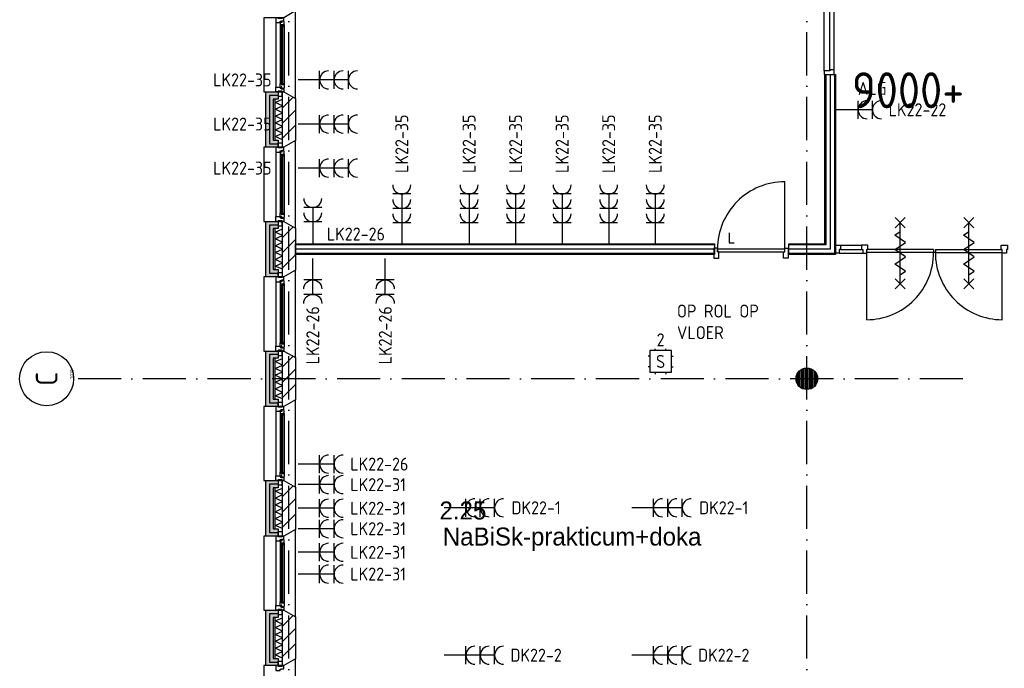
# Model space of a CAD drawing. Header units: millimetres. Extents: x 89505 to 241280, y 191 to 84291.
# Tile 4 of 45: x 119961 to 133651, y 16041 to 25050. Entities that reach past the tile are written whole.
import ezdxf
from ezdxf.enums import TextEntityAlignment as Align

# ---------------------------------------------------------------- set-up
doc = ezdxf.new("R2010")
doc.units = ezdxf.units.MM
doc.header["$LTSCALE"] = 100
doc.linetypes.add('DASHDOT', pattern=[9, 6, -1.5, 0, -1.5])
doc.layers.get('0').update_dxf_attribs({"linetype": 'CONTINUOUS'})
for name, color, linetype in [('AL$1----_TEKST', 7, 'CONTINUOUS'), ('AL$7----_STRAMIEN', 1, 'DASHDOT'), ('AL21----_BUITENWAND', 4, 'CONTINUOUS'), ('AL21K---_ISOLATIE', 1, 'CONTINUOUS'), ('AL22----_BINNENWAND', 7, 'CONTINUOUS'), ('AL28----_KONSTRUKTIE', 3, 'CONTINUOUS'), ('AL31----_BUITENKOZ', 7, 'CONTINUOUS'), ('AL32----_BINNENKOZ', 7, 'CONTINUOUS'), ('ALL-----_REFLIJNEN', 8, 'CONTINUOUS'), ('ALN-----_BLOCKNAAM', 2, 'CONTINUOUS'), ('ALXA3---_VOLZWART', 14, 'CONTINUOUS'), ('ALXAB---_PREFABBETON', 1, 'CONTINUOUS'), ('BOUW', 8, 'CONTINUOUS'), ('EA61303-_ARCEER', 1, 'CONTINUOUS'), ('EB62203-_ATTRIB', 2, 'CONTINUOUS'), ('EB63103-_ATTRIB', 2, 'CONTINUOUS'), ('EB6721--_ATTRIB', 2, 'CONTINUOUS'), ('EL62203-_KRACHT-WCD230', 3, 'CONTINUOUS'), ('EL63103-_LICHT-WCD230V', 3, 'CONTINUOUS'), ('EL6721--_GEB-BEH-AUTO', 3, 'CONTINUOUS')]:
    doc.layers.add(name, color=color, linetype=linetype)
doc.styles.add('1_8', font='ISO', dxfattribs={"height": 1.8})
doc.styles.add('BURO-025', font='BUROFONT.shx', dxfattribs={"height": 250})
doc.styles.add('NORATT', font='isocp.shx')
doc.styles.get("Standard").update_dxf_attribs({"font": 'iso.shx'})

# ---------------------------------------------------------------- blocks, each defined once
blk = doc.blocks.new('ES3W2A')
for p, q in [((1.25, 2), (-1.25, 2)), ((0, 2), (0, -3)), ((1.25, 0), (-1.25, 0))]:
    blk.add_line(p, q)
for centre in [(0, 3.25), (0, 1.25)]:
    blk.add_arc(centre, 1.25, 180, 0)
at = {"style": 'NORATT'}
for tag, flags, p in [('VERMOGEN', 9, (-2.5, 5)), ('GROEP', 8, (0, 5)), ('SCHAK', 8, (2.5, 5)), ('GELIJK', 9, (5, 5)), ('TAL', 8, (2.5, 5)), ('KAST', 9, (7, 5))]:
    blk.add_attdef(tag, text='', height=1.8, rotation=90, dxfattribs=dict(at, flags=flags)).set_placement(p, align=Align.MIDDLE_CENTER)
at = {"style": 'NORATT', "width": 0.7, "flags": 8}
blk.add_attdef('DOEL', text='', height=1.8, rotation=90, dxfattribs=at).set_placement((-2.5, 5), align=Align.MIDDLE_LEFT)
at = {"style": 'NORATT', "flags": 9}
blk.add_attdef('M_CODE', text='', height=1.8, dxfattribs=at).set_placement((0, 0), align=Align.MIDDLE_CENTER)
blk = doc.blocks.new('ES1116A2')
for p, q in [((-0.75, 1.5), (-0.75, 1.75)), ((0.75, 1.5), (0.75, 1.75)), ((-1.5, 0.75), (-1.75, 0.75)), ((1.5, 0.75), (1.75, 0.75)), ((-1.5, -0.75), (-1.75, -0.75)), ((1.5, -0.75), (1.75, -0.75)), ((-0.75, -1.5), (-0.75, -1.75)), ((0.75, -1.5), (0.75, -1.75))]:
    blk.add_line(p, q)
blk.add_lwpolyline([(-1.5, -1.5), (1.5, -1.5), (1.5, 1.5), (-1.5, 1.5)], close=True)
at = {"style": '1_8', "flags": 8}
for tag, p in [('NUMMER', (0, 3)), ('CODE', (0, 0))]:
    blk.add_attdef(tag, text='', height=1.8, dxfattribs=at).set_placement(p, align=Align.MIDDLE)
blk.add_attdef('M_CODE', text='', height=1.8, dxfattribs=at).set_placement((0, 0), align=Align.MIDDLE_CENTER)
blk = doc.blocks.new('ES3W3A')
at = {"color": 0}
for p, q in [((1.25, 4), (-1.25, 4)), ((0, 4), (0, -3)), ((1.25, 2), (-1.25, 2)), ((1.25, 0), (-1.25, 0))]:
    blk.add_line(p, q, dxfattribs=at)
for centre in [(0, 5.25), (0, 3.25), (0, 1.25)]:
    blk.add_arc(centre, 1.25, 180, 0, dxfattribs=at)
at = {"color": 0, "style": 'NORATT'}
for tag, flags, p in [('VERMOGEN', 9, (-2.5, 6.5)), ('GROEP', 8, (0, 7)), ('KAST', 9, (2.5, 6.5))]:
    blk.add_attdef(tag, text='', height=1.8, rotation=90, dxfattribs=dict(at, flags=flags)).set_placement(p, align=Align.MIDDLE)
at = {"style": 'NORATT', "flags": 9}
blk.add_attdef('GELIJK', text='', height=1.8, rotation=90, dxfattribs=at).set_placement((5, 7), align=Align.MIDDLE_CENTER)
at = {"color": 0, "style": 'NORATT', "width": 0.7, "flags": 8}
for tag, p in [('SCHAK', (2.5, 6.625)), ('TAL', (1.5, -1.5))]:
    blk.add_attdef(tag, text='', height=1.8, rotation=90, dxfattribs=at).set_placement(p, align=Align.MIDDLE)
blk.add_attdef('DOEL', text='', height=1.8, rotation=90, dxfattribs=at).set_placement((-2.75, -2.25), align=Align.MIDDLE_LEFT)
at = {"style": 'NORATT', "flags": 9}
blk.add_attdef('M_CODE', text='', height=1.8, dxfattribs=at).set_placement((0, 0), align=Align.MIDDLE_CENTER)
blk = doc.blocks.new('1010')
at = {"layer": 'AL$7----_STRAMIEN', "color": 7, "linetype": 'Continuous'}
blk.add_circle((0, 750), 750, dxfattribs=at)
at = {"layer": 'AL$7----_STRAMIEN', "color": 3, "linetype": 'Continuous'}
blk.add_attdef('STR-NAAM', text='', height=600, rotation=360, dxfattribs=at).set_placement((0, 750), align=Align.MIDDLE)
at = {"layer": 'ALN-----_BLOCKNAAM', "linetype": 'Continuous'}
blk.add_text('1010', height=100, dxfattribs=at).set_placement((0, 0))

msp = doc.modelspace()

# ---------------------------------------------------------------- hatches: boundary and pattern name
at = {"layer": 'AL31----_BUITENKOZ'}
h = msp.add_hatch(dxfattribs=at)
h.set_pattern_fill('GEWPBET', color=8, scale=100, angle=90, style=0)
h.set_pattern_definition([(90, (130905.304, 20063.397), (-20, 6e-15), [])])
edge = h.paths.add_edge_path()
edge.add_arc((130905, 20063), 150, 0, 360)
at = {"layer": 'ALXAB---_PREFABBETON'}
h = msp.add_hatch(dxfattribs=at)
h.set_pattern_fill('PREFBET', color=8, style=0)
h.set_pattern_definition([(45, (123795.13, 23370.77), (-106.066, 106.066), [])])
h.paths.add_polyline_path([(123615, 24048), (123635, 24048), (123795, 23956), (123795, 23371), (123635, 23278), (123615, 23278)])
h = msp.add_hatch(dxfattribs=at)
h.set_pattern_fill('PREFBET', color=8, style=0)
h.set_pattern_definition([(45, (123795.13, 21570.77), (-106.066, 106.066), [])])
h.paths.add_polyline_path([(123615, 22248), (123635, 22248), (123795, 22156), (123795, 21571), (123635, 21478), (123615, 21478)])
h = msp.add_hatch(dxfattribs=at)
h.set_pattern_fill('PREFBET', color=8, style=0)
h.set_pattern_definition([(45, (123795.13, 19770.77), (-106.066, 106.066), [])])
h.paths.add_polyline_path([(123615, 20448), (123635, 20448), (123795, 20356), (123795, 19771), (123635, 19678), (123615, 19678)])
h = msp.add_hatch(dxfattribs=at)
h.set_pattern_fill('PREFBET', color=8, style=0)
h.set_pattern_definition([(45, (123795.13, 17970.77), (-106.066, 106.066), [])])
h.paths.add_polyline_path([(123615, 18648), (123635, 18648), (123795, 18556), (123795, 17971), (123635, 17878), (123615, 17878)])
h = msp.add_hatch(dxfattribs=at)
h.set_pattern_fill('PREFBET', color=8, style=0)
h.set_pattern_definition([(45, (123795.13, 16170.77), (-106.066, 106.066), [])])
h.paths.add_polyline_path([(123615, 16848), (123635, 16848), (123795, 16756), (123795, 16171), (123635, 16078), (123615, 16078)])

# ---------------------------------------------------------------- linework, layer by layer
at = {"layer": 'AL$7----_STRAMIEN', "color": 1}
msp.add_line((133074, 20063), (120711, 20063), dxfattribs=at)
for points in [[(123705, 7175), (123705, 76516)], [(130905, 7175), (130905, 76516)]]:
    msp.add_lwpolyline(points, dxfattribs=at)
at = {"layer": 'AL21----_BUITENWAND', "color": 8}
for points in [[(123554, 23948), (123485, 23948), (123485, 23378), (123554, 23378), (123554, 23278), (123385, 23278), (123385, 24048), (123554, 24048)], [(123554, 22148), (123485, 22148), (123485, 21578), (123554, 21578), (123554, 21478), (123385, 21478), (123385, 22248), (123554, 22248)], [(123554, 20348), (123485, 20348), (123485, 19778), (123554, 19778), (123554, 19678), (123385, 19678), (123385, 20448), (123554, 20448)], [(123554, 18548), (123485, 18548), (123485, 17978), (123554, 17978), (123554, 17878), (123385, 17878), (123385, 18648), (123554, 18648)], [(123554, 16748), (123485, 16748), (123485, 16178), (123554, 16178), (123554, 16078), (123385, 16078), (123385, 16848), (123554, 16848)]]:
    msp.add_lwpolyline(points, close=True, dxfattribs=at)
at = {"layer": 'AL21K---_ISOLATIE', "color": 8, "linetype": 'Continuous'}
for points in [[(123515, 23378), (123515, 23948)], [(123615, 23383), (123515, 23426), (123615, 23473), (123515, 23521), (123615, 23568), (123515, 23616), (123615, 23663), (123515, 23711), (123615, 23758), (123515, 23806), (123615, 23853), (123515, 23901), (123615, 23944)], [(123615, 23378), (123615, 23948)], [(123515, 21578), (123515, 22148)], [(123615, 21583), (123515, 21626), (123615, 21673), (123515, 21721), (123615, 21768), (123515, 21816), (123615, 21863), (123515, 21911), (123615, 21958), (123515, 22006), (123615, 22053), (123515, 22101), (123615, 22144)], [(123615, 21578), (123615, 22148)], [(123515, 19778), (123515, 20348)], [(123615, 19783), (123515, 19826), (123615, 19873), (123515, 19921), (123615, 19968), (123515, 20016), (123615, 20063), (123515, 20111), (123615, 20158), (123515, 20206), (123615, 20253), (123515, 20301), (123615, 20344)], [(123615, 19778), (123615, 20348)], [(123515, 17978), (123515, 18548)], [(123615, 17983), (123515, 18026), (123615, 18073), (123515, 18121), (123615, 18168), (123515, 18216), (123615, 18263), (123515, 18311), (123615, 18358), (123515, 18406), (123615, 18453), (123515, 18501), (123615, 18544)], [(123615, 17978), (123615, 18548)], [(123515, 16178), (123515, 16748)], [(123615, 16183), (123515, 16226), (123615, 16273), (123515, 16321), (123615, 16368), (123515, 16416), (123615, 16463), (123515, 16511), (123615, 16558), (123515, 16606), (123615, 16653), (123515, 16701), (123615, 16744)], [(123615, 16178), (123615, 16748)]]:
    msp.add_lwpolyline(points, dxfattribs=at)
at = {"layer": 'AL22----_BINNENWAND', "color": 8}
for p, q in [((131155, 24288), (131305, 24288)), ((131155, 21938), (131155, 24288)), ((131305, 24288), (131305, 21788)), ((123795, 21938), (126405, 21938)), ((123795, 21788), (123795, 21938)), ((126405, 21938), (128601, 21938)), ((126405, 21788), (123795, 21788)), ((128601, 21788), (126405, 21788))]:
    msp.add_line(p, q, dxfattribs=at)
at = {"layer": 'AL22----_BINNENWAND', "color": 8, "linetype": 'Continuous'}
for p, q in [((131170, 24288), (131170, 21923)), ((131290, 24288), (131290, 21803)), ((126405, 21923), (123795, 21923)), ((128601, 21923), (126405, 21923)), ((126405, 21803), (123795, 21803)), ((128601, 21803), (126405, 21803))]:
    msp.add_line(p, q, dxfattribs=at)
at = {"layer": 'AL28----_KONSTRUKTIE', "color": 8}
for points in [[(123615, 24048), (123635, 24048), (123795, 23956), (123795, 23371), (123635, 23278), (123615, 23278)], [(123615, 22248), (123635, 22248), (123795, 22156), (123795, 21571), (123635, 21478), (123615, 21478)], [(123615, 20448), (123635, 20448), (123795, 20356), (123795, 19771), (123635, 19678), (123615, 19678)], [(123615, 18648), (123635, 18648), (123795, 18556), (123795, 17971), (123635, 17878), (123615, 17878)], [(123615, 16848), (123635, 16848), (123795, 16756), (123795, 16171), (123635, 16078), (123615, 16078)]]:
    msp.add_lwpolyline(points, close=True, dxfattribs=at)
at = {"layer": 'AL31----_BUITENKOZ', "color": 8}
for p, q in [((128601, 21938), (129621, 21938)), ((129621, 21923), (128601, 21923)), ((129621, 21938), (129621, 21788)), ((130655, 21938), (131155, 21938)), ((130655, 21788), (130655, 21938)), ((131170, 21923), (130655, 21923)), ((131372, 21920), (131665, 21920)), ((129621, 21863), (128601, 21863)), ((129621, 21803), (128601, 21803)), ((129621, 21788), (128601, 21788)), ((131230, 21863), (130655, 21863)), ((131290, 21803), (130655, 21803)), ((131305, 21788), (130655, 21788)), ((131355, 21806), (131682, 21806)), ((131372, 21857), (131665, 21857)), ((132668, 21857), (132668, 21817)), ((132693, 21817), (132668, 21817)), ((132693, 21857), (132693, 21817))]:
    msp.add_line(p, q, dxfattribs=at)
for points in [[(123635, 24048), (123795, 23956), (123795, 25171), (123635, 25078), (123355, 25078), (123355, 24048)], [(123635, 25078), (123610, 25078), (123610, 25068), (123554, 25068), (123554, 25078), (123521, 25078), (123521, 25011), (123584, 25011), (123584, 25028), (123599, 25028), (123599, 25034), (123635, 25034)], [(123638, 25022), (123634, 25024), (123634, 25031), (123604, 25031), (123604, 25009), (123599, 25009), (123599, 25017), (123584, 25017), (123584, 25011), (123584, 24964), (123597, 24962), (123597, 24979), (123638, 24979)], [(123636, 24979), (123622, 24979), (123622, 24962), (123636, 24962)], [(123635, 24048), (123610, 24048), (123610, 24058), (123554, 24058), (123554, 24048), (123521, 24048), (123521, 24115), (123584, 24115), (123584, 24098), (123599, 24098), (123599, 24092), (123635, 24092)], [(123638, 24105), (123634, 24103), (123634, 24096), (123604, 24096), (123604, 24118), (123599, 24118), (123599, 24110), (123584, 24110), (123584, 24115), (123584, 24163), (123597, 24165), (123597, 24148), (123638, 24148)], [(123636, 24148), (123622, 24148), (123622, 24165), (123636, 24165)], [(123610, 24058), (123554, 24058), (123554, 23987), (123610, 23987)], [(123635, 22248), (123795, 22156), (123795, 23371), (123635, 23278), (123355, 23278), (123355, 22248)], [(123635, 23278), (123610, 23278), (123610, 23268), (123554, 23268), (123554, 23278), (123521, 23278), (123521, 23211), (123584, 23211), (123584, 23228), (123599, 23228), (123599, 23234), (123635, 23234)], [(123610, 23268), (123554, 23268), (123554, 23339), (123610, 23339)], [(123638, 23222), (123634, 23224), (123634, 23231), (123604, 23231), (123604, 23209), (123599, 23209), (123599, 23217), (123584, 23217), (123584, 23211), (123584, 23164), (123597, 23162), (123597, 23179), (123638, 23179)], [(123636, 23179), (123622, 23179), (123622, 23162), (123636, 23162)], [(123635, 22248), (123610, 22248), (123610, 22258), (123554, 22258), (123554, 22248), (123521, 22248), (123521, 22315), (123584, 22315), (123584, 22298), (123599, 22298), (123599, 22292), (123635, 22292)], [(123638, 22305), (123634, 22303), (123634, 22296), (123604, 22296), (123604, 22318), (123599, 22318), (123599, 22310), (123584, 22310), (123584, 22315), (123584, 22363), (123597, 22365), (123597, 22348), (123638, 22348)], [(123636, 22348), (123622, 22348), (123622, 22365), (123636, 22365)], [(123610, 22258), (123554, 22258), (123554, 22187), (123610, 22187)], [(129680, 21825), (129663, 21825), (129663, 21876), (129613, 21876), (129613, 21737), (129680, 21737)], [(130597, 21825), (130597, 21865), (129663, 21865), (129663, 21825)], [(130580, 21825), (130597, 21825), (130597, 21876), (130647, 21876), (130647, 21737), (130580, 21737)], [(123635, 20448), (123795, 20356), (123795, 21571), (123635, 21478), (123355, 21478), (123355, 20448)], [(123610, 21468), (123554, 21468), (123554, 21539), (123610, 21539)], [(123635, 21478), (123610, 21478), (123610, 21468), (123554, 21468), (123554, 21478), (123521, 21478), (123521, 21411), (123584, 21411), (123584, 21428), (123599, 21428), (123599, 21434), (123635, 21434)], [(123638, 21422), (123634, 21424), (123634, 21431), (123604, 21431), (123604, 21409), (123599, 21409), (123599, 21417), (123584, 21417), (123584, 21411), (123584, 21364), (123597, 21362), (123597, 21379), (123638, 21379)], [(123636, 21379), (123622, 21379), (123622, 21362), (123636, 21362)], [(123638, 20505), (123634, 20503), (123634, 20496), (123604, 20496), (123604, 20518), (123599, 20518), (123599, 20510), (123584, 20510), (123584, 20515), (123584, 20563), (123597, 20565), (123597, 20548), (123638, 20548)], [(123636, 20548), (123622, 20548), (123622, 20565), (123636, 20565)], [(123635, 20448), (123610, 20448), (123610, 20458), (123554, 20458), (123554, 20448), (123521, 20448), (123521, 20515), (123584, 20515), (123584, 20498), (123599, 20498), (123599, 20492), (123635, 20492)], [(123610, 20458), (123554, 20458), (123554, 20387), (123610, 20387)], [(123635, 18648), (123795, 18556), (123795, 19771), (123635, 19678), (123355, 19678), (123355, 18648)], [(123610, 19668), (123554, 19668), (123554, 19739), (123610, 19739)], [(123635, 19678), (123610, 19678), (123610, 19668), (123554, 19668), (123554, 19678), (123521, 19678), (123521, 19611), (123584, 19611), (123584, 19628), (123599, 19628), (123599, 19634), (123635, 19634)], [(123638, 19622), (123634, 19624), (123634, 19631), (123604, 19631), (123604, 19609), (123599, 19609), (123599, 19617), (123584, 19617), (123584, 19611), (123584, 19564), (123597, 19562), (123597, 19579), (123638, 19579)], [(123636, 19579), (123622, 19579), (123622, 19562), (123636, 19562)], [(123638, 18705), (123634, 18703), (123634, 18696), (123604, 18696), (123604, 18718), (123599, 18718), (123599, 18710), (123584, 18710), (123584, 18715), (123584, 18763), (123597, 18765), (123597, 18748), (123638, 18748)], [(123636, 18748), (123622, 18748), (123622, 18765), (123636, 18765)], [(123635, 18648), (123610, 18648), (123610, 18658), (123554, 18658), (123554, 18648), (123521, 18648), (123521, 18715), (123584, 18715), (123584, 18698), (123599, 18698), (123599, 18692), (123635, 18692)], [(123610, 18658), (123554, 18658), (123554, 18587), (123610, 18587)], [(123635, 16848), (123795, 16756), (123795, 17971), (123635, 17878), (123355, 17878), (123355, 16848)], [(123610, 17868), (123554, 17868), (123554, 17939), (123610, 17939)], [(123635, 17878), (123610, 17878), (123610, 17868), (123554, 17868), (123554, 17878), (123521, 17878), (123521, 17811), (123584, 17811), (123584, 17828), (123599, 17828), (123599, 17834), (123635, 17834)], [(123638, 17822), (123634, 17824), (123634, 17831), (123604, 17831), (123604, 17809), (123599, 17809), (123599, 17817), (123584, 17817), (123584, 17811), (123584, 17764), (123597, 17762), (123597, 17779), (123638, 17779)], [(123636, 17779), (123622, 17779), (123622, 17762), (123636, 17762)], [(123635, 16848), (123610, 16848), (123610, 16858), (123554, 16858), (123554, 16848), (123521, 16848), (123521, 16915), (123584, 16915), (123584, 16898), (123599, 16898), (123599, 16892), (123635, 16892)], [(123610, 16858), (123554, 16858), (123554, 16787), (123610, 16787)], [(123638, 16905), (123634, 16903), (123634, 16896), (123604, 16896), (123604, 16918), (123599, 16918), (123599, 16910), (123584, 16910), (123584, 16915), (123584, 16963), (123597, 16965), (123597, 16948), (123638, 16948)], [(123636, 16948), (123622, 16948), (123622, 16965), (123636, 16965)], [(123635, 15048), (123795, 14956), (123795, 16171), (123635, 16078), (123355, 16078), (123355, 15048)], [(123635, 16078), (123610, 16078), (123610, 16068), (123554, 16068), (123554, 16078), (123521, 16078), (123521, 16011), (123584, 16011), (123584, 16028), (123599, 16028), (123599, 16034), (123635, 16034)], [(123610, 16068), (123554, 16068), (123554, 16139), (123610, 16139)]]:
    msp.add_lwpolyline(points, close=True, dxfattribs=at)
for points in [[(123521, 25011), (123521, 24115)], [(123584, 24964), (123584, 24163)], [(123638, 24979), (123638, 24148)], [(123521, 23211), (123521, 22315)], [(123584, 23164), (123584, 22363)], [(123638, 23179), (123638, 22348)], [(132133, 22161), (132273, 22301)], [(132273, 22161), (132133, 22301)], [(132203, 21381), (132203, 22231)], [(133088, 22161), (133228, 22301)], [(133228, 22161), (133088, 22301)], [(133158, 21381), (133158, 22231)], [(129826, 22090), (129826, 21951), (129893, 21951)], [(132203, 21906), (132278, 21956), (132128, 22056), (132203, 22106)], [(133158, 21906), (133233, 21956), (133083, 22056), (133158, 22106)], [(131305, 21806), (131305, 21920), (131372, 21920), (131372, 21857), (131355, 21857), (131355, 21806), (131305, 21806)], [(131682, 21806), (131738, 21806), (131738, 21857), (131755, 21857), (131755, 21920), (131665, 21920), (131665, 21857), (131682, 21857), (131682, 21806), (131738, 21806)], [(132203, 21706), (132278, 21756), (132128, 21856), (132203, 21906)], [(133158, 21706), (133233, 21756), (133083, 21856), (133158, 21906)], [(133679, 21806), (133623, 21806), (133623, 21857), (133606, 21857), (133606, 21920), (133696, 21920), (133696, 21857), (133679, 21857), (133679, 21806), (133623, 21806)], [(130597, 21865), (129663, 21865)], [(132668, 21857), (131738, 21857)], [(132668, 21817), (131738, 21817)], [(132693, 21857), (133623, 21857)], [(132693, 21817), (133623, 21817)], [(132203, 21506), (132278, 21556), (132128, 21656), (132203, 21706)], [(133158, 21506), (133233, 21556), (133083, 21656), (133158, 21706)], [(123521, 21411), (123521, 20515)], [(123584, 21364), (123584, 20563)], [(123638, 21379), (123638, 20548)], [(132133, 21311), (132273, 21451)], [(132273, 21311), (132133, 21451)], [(133088, 21311), (133228, 21451)], [(133228, 21311), (133088, 21451)], [(123521, 19611), (123521, 18715)], [(123638, 19579), (123638, 18748)], [(123584, 19564), (123584, 18763)], [(123521, 17811), (123521, 16915)], [(123584, 17764), (123584, 16963)], [(123638, 17779), (123638, 16948)]]:
    msp.add_lwpolyline(points, dxfattribs=at)
at = {"layer": 'AL31----_BUITENKOZ', "color": 8, "linetype": 'Continuous'}
for points in [[(123620, 24977), (123599, 24977), (123599, 24150), (123620, 24150)], [(123620, 23177), (123599, 23177), (123599, 22350), (123620, 22350)], [(123620, 21377), (123599, 21377), (123599, 20550), (123620, 20550)], [(123620, 19577), (123599, 19577), (123599, 18750), (123620, 18750)], [(123620, 17777), (123599, 17777), (123599, 16950), (123620, 16950)]]:
    msp.add_lwpolyline(points, close=True, dxfattribs=at)
at = {"layer": 'AL31----_BUITENKOZ', "color": 8}
msp.add_lwpolyline([(130597, 21865), (130597, 22799, 0.414214), (129663, 21865, 0.414214)], format="xyb", dxfattribs=at)
msp.add_circle((130905, 20063), 150, dxfattribs=at)
at = {"layer": 'AL32----_BINNENKOZ', "color": 8}
for points in [[(131148, 24338), (131148, 25388)], [(131224, 24355), (131224, 25371)], [(131287, 24355), (131287, 25371)], [(131148, 24288), (131287, 24288), (131287, 24355), (131224, 24355), (131224, 24338), (131148, 24338), (131148, 24288)]]:
    msp.add_lwpolyline(points, dxfattribs=at)
at = {"layer": 'ALL-----_REFLIJNEN', "color": 8, "linetype": 'Continuous'}
for p, q in [((131230, 24288), (131230, 21863)), ((126405, 21863), (123795, 21863)), ((128601, 21863), (126405, 21863)), ((133623, 20883), (133623, 21817))]:
    msp.add_line(p, q, dxfattribs=at)
for points in [[(123554, 23998), (123435, 23998), (123435, 23328), (123554, 23328)], [(123554, 22198), (123435, 22198), (123435, 21528), (123554, 21528)], [(131738, 20883), (131738, 21817)], [(123554, 20398), (123435, 20398), (123435, 19728), (123554, 19728)], [(123554, 18598), (123435, 18598), (123435, 17928), (123554, 17928)], [(123554, 16798), (123435, 16798), (123435, 16128), (123554, 16128)]]:
    msp.add_lwpolyline(points, dxfattribs=at)
for centre, start, end in [((131737, 21814), 270.0361, 0.2098), ((133623, 21814), 179.7902, 269.9639)]:
    msp.add_arc(centre, 931, start, end, dxfattribs=at)
at = {"layer": 'ALXA3---_VOLZWART', "color": 8, "const_width": 100}
for points in [[(123554, 23998), (123435, 23998), (123435, 23328), (123554, 23328)], [(123554, 22198), (123435, 22198), (123435, 21528), (123554, 21528)], [(123554, 20398), (123435, 20398), (123435, 19728), (123554, 19728)], [(123554, 18598), (123435, 18598), (123435, 17928), (123554, 17928)], [(123554, 16798), (123435, 16798), (123435, 16128), (123554, 16128)]]:
    msp.add_lwpolyline(points, dxfattribs=at)

# ---------------------------------------------------------------- block references
at = {"layer": 'AL$7----_STRAMIEN', "xscale": 0.5, "yscale": 0.5, "zscale": 0.5, "rotation": 90}
msp.add_blockref('1010', (120711, 20063), dxfattribs=at).add_auto_attribs({'STR-NAAM': 'C'})
at = {"layer": 'EL62203-_KRACHT-WCD230'}
ref = msp.add_blockref('ES3W3A', (124132, 24214, 1050), dxfattribs=dict(at, xscale=100, yscale=100, zscale=100, rotation=270))
ref.add_attrib('GROEP', 'LK22-35', dxfattribs={"layer": 'EB62203-_ATTRIB', "color": 1, "height": 180, "style": 'NORATT', "flags": 8}).set_placement((123057, 24214, 1050), align=Align.MIDDLE)
ref = msp.add_blockref('ES3W3A', (124132, 23601, 1050), dxfattribs=dict(at, xscale=100, yscale=100, zscale=100, rotation=270))
ref.add_attrib('GROEP', 'LK22-35', dxfattribs={"layer": 'EB62203-_ATTRIB', "color": 1, "height": 180, "style": 'NORATT', "flags": 8}).set_placement((123057, 23601, 1050), align=Align.MIDDLE)
ref = msp.add_blockref('ES3W3A', (125273, 22229, 1050), dxfattribs=dict(at, xscale=100, yscale=100, zscale=100))
ref.add_attrib('GROEP', 'LK22-35', dxfattribs={"layer": 'EB62203-_ATTRIB', "color": 1, "height": 180, "rotation": 90, "style": 'NORATT', "flags": 8}).set_placement((125273, 23327, 1050), align=Align.MIDDLE)
ref = msp.add_blockref('ES3W3A', (126209, 22229, 1050), dxfattribs=dict(at, xscale=100, yscale=100, zscale=100))
ref.add_attrib('GROEP', 'LK22-35', dxfattribs={"layer": 'EB62203-_ATTRIB', "color": 1, "height": 180, "rotation": 90, "style": 'NORATT', "flags": 8}).set_placement((126209, 23327, 1050), align=Align.MIDDLE)
ref = msp.add_blockref('ES3W3A', (126856, 22229, 1050), dxfattribs=dict(at, xscale=100, yscale=100, zscale=100))
ref.add_attrib('GROEP', 'LK22-35', dxfattribs={"layer": 'EB62203-_ATTRIB', "color": 1, "height": 180, "rotation": 90, "style": 'NORATT', "flags": 8}).set_placement((126856, 23327, 1050), align=Align.MIDDLE)
ref = msp.add_blockref('ES3W3A', (127503, 22229, 1050), dxfattribs=dict(at, xscale=100, yscale=100, zscale=100))
ref.add_attrib('GROEP', 'LK22-35', dxfattribs={"layer": 'EB62203-_ATTRIB', "color": 1, "height": 180, "rotation": 90, "style": 'NORATT', "flags": 8}).set_placement((127503, 23327, 1050), align=Align.MIDDLE)
ref = msp.add_blockref('ES3W3A', (128150, 22229, 1050), dxfattribs=dict(at, xscale=100, yscale=100, zscale=100))
ref.add_attrib('GROEP', 'LK22-35', dxfattribs={"layer": 'EB62203-_ATTRIB', "color": 1, "height": 180, "rotation": 90, "style": 'NORATT', "flags": 8}).set_placement((128150, 23327, 1050), align=Align.MIDDLE)
ref = msp.add_blockref('ES3W3A', (128797, 22229, 1050), dxfattribs=dict(at, xscale=100, yscale=100, zscale=100))
ref.add_attrib('GROEP', 'LK22-35', dxfattribs={"layer": 'EB62203-_ATTRIB', "color": 1, "height": 180, "rotation": 90, "style": 'NORATT', "flags": 8}).set_placement((128797, 23327, 1050), align=Align.MIDDLE)
ref = msp.add_blockref('ES3W3A', (124132, 22989, 1050), dxfattribs=dict(at, xscale=100, yscale=100, zscale=100, rotation=270))
ref.add_attrib('GROEP', 'LK22-35', dxfattribs={"layer": 'EB62203-_ATTRIB', "color": 1, "height": 180, "style": 'NORATT', "flags": 8}).set_placement((123057, 22989, 1050), align=Align.MIDDLE)
ref = msp.add_blockref('ES3W3A', (126165, 18271), dxfattribs=dict(at, xscale=100, yscale=100, zscale=100, rotation=270))
ref.add_attrib('GROEP', 'DK22-1', dxfattribs={"layer": 'EB62203-_ATTRIB', "color": 1, "height": 180, "style": 'NORATT', "flags": 8}).set_placement((127141, 18271), align=Align.MIDDLE)
ref = msp.add_blockref('ES3W3A', (128773, 18271), dxfattribs=dict(at, xscale=100, yscale=100, zscale=100, rotation=270))
ref.add_attrib('GROEP', 'DK22-1', dxfattribs={"layer": 'EB62203-_ATTRIB', "color": 1, "height": 180, "style": 'NORATT', "flags": 8}).set_placement((129750, 18271), align=Align.MIDDLE)
ref = msp.add_blockref('ES3W3A', (126165, 16223), dxfattribs=dict(at, xscale=100, yscale=100, zscale=100, rotation=270))
ref.add_attrib('GROEP', 'DK22-2', dxfattribs={"layer": 'EB62203-_ATTRIB', "color": 1, "height": 180, "style": 'NORATT', "flags": 8}).set_placement((127141, 16223), align=Align.MIDDLE)
ref = msp.add_blockref('ES3W3A', (128773, 16223), dxfattribs=dict(at, xscale=100, yscale=100, zscale=100, rotation=270))
ref.add_attrib('GROEP', 'DK22-2', dxfattribs={"layer": 'EB62203-_ATTRIB', "color": 1, "height": 180, "style": 'NORATT', "flags": 8}).set_placement((129750, 16223), align=Align.MIDDLE)
at = {"layer": 'EL63103-_LICHT-WCD230V'}
ref = msp.add_blockref('ES3W2A', (131617, 23799, 1050), dxfattribs=dict(at, xscale=100, yscale=100, zscale=100, rotation=270))
ref.add_attrib('DOEL', 'ALG', dxfattribs={"layer": 'EB63103-_ATTRIB', "color": 1, "height": 180, "style": '1_8', "flags": 8}).set_placement((131615, 24096, 1050), align=Align.MIDDLE_LEFT)
ref.add_attrib('GROEP', 'LK22-22', dxfattribs={"layer": 'EB63103-_ATTRIB', "color": 1, "height": 180, "style": '1_8', "flags": 8}).set_placement((132042, 23799, 1050), align=Align.MIDDLE_LEFT)
ref = msp.add_blockref('ES3W2A', (124036, 22243, 1050), dxfattribs=dict(at, xscale=100, yscale=100, zscale=100))
ref.add_attrib('GROEP', 'LK22-26', dxfattribs={"layer": 'EB63103-_ATTRIB', "color": 1, "height": 180, "style": '1_8', "flags": 8}).set_placement((124231, 22073, 1050), align=Align.MIDDLE_LEFT)
ref = msp.add_blockref('ES3W2A', (124036, 21435, 1050), dxfattribs=dict(at, xscale=-100, yscale=100, zscale=100, rotation=180))
ref.add_attrib('GROEP', 'LK22-26', dxfattribs={"layer": 'EB63103-_ATTRIB', "color": 1, "height": 180, "rotation": 90, "style": '1_8', "flags": 8}).set_placement((124036, 20262, 1050), align=Align.MIDDLE_LEFT)
ref = msp.add_blockref('ES3W2A', (125044, 21435, 1050), dxfattribs=dict(at, xscale=-100, yscale=100, zscale=100, rotation=180))
ref.add_attrib('GROEP', 'LK22-26', dxfattribs={"layer": 'EB63103-_ATTRIB', "color": 1, "height": 180, "rotation": 90, "style": '1_8', "flags": 8}).set_placement((125044, 20262, 1050), align=Align.MIDDLE_LEFT)
ref = msp.add_blockref('ES3W2A', (124132, 18877, 1050), dxfattribs=dict(at, xscale=100, yscale=100, zscale=100, rotation=270))
ref.add_attrib('GROEP', 'LK22-26', dxfattribs={"layer": 'EB63103-_ATTRIB', "color": 1, "height": 180, "style": '1_8', "flags": 8}).set_placement((124557, 18877, 1050), align=Align.MIDDLE_LEFT)
ref = msp.add_blockref('ES3W2A', (124132, 18592, 1050), dxfattribs=dict(at, xscale=100, yscale=100, zscale=100, rotation=270))
ref.add_attrib('GROEP', 'LK22-31', dxfattribs={"layer": 'EB63103-_ATTRIB', "color": 1, "height": 180, "style": '1_8', "flags": 8}).set_placement((124557, 18592, 1050), align=Align.MIDDLE_LEFT)
ref = msp.add_blockref('ES3W2A', (124132, 18264, 1050), dxfattribs=dict(at, xscale=100, yscale=100, zscale=100, rotation=270))
ref.add_attrib('GROEP', 'LK22-31', dxfattribs={"layer": 'EB63103-_ATTRIB', "color": 1, "height": 180, "style": '1_8', "flags": 8}).set_placement((124557, 18264, 1050), align=Align.MIDDLE_LEFT)
ref = msp.add_blockref('ES3W2A', (124132, 17980, 1050), dxfattribs=dict(at, xscale=100, yscale=100, zscale=100, rotation=270))
ref.add_attrib('GROEP', 'LK22-31', dxfattribs={"layer": 'EB63103-_ATTRIB', "color": 1, "height": 180, "style": '1_8', "flags": 8}).set_placement((124557, 17980, 1050), align=Align.MIDDLE_LEFT)
ref = msp.add_blockref('ES3W2A', (124132, 17652, 1050), dxfattribs=dict(at, xscale=100, yscale=100, zscale=100, rotation=270))
ref.add_attrib('GROEP', 'LK22-31', dxfattribs={"layer": 'EB63103-_ATTRIB', "color": 1, "height": 180, "style": '1_8', "flags": 8}).set_placement((124557, 17652, 1050), align=Align.MIDDLE_LEFT)
ref = msp.add_blockref('ES3W2A', (124132, 17350, 1050), dxfattribs=dict(at, xscale=100, yscale=100, zscale=100, rotation=270))
ref.add_attrib('GROEP', 'LK22-31', dxfattribs={"layer": 'EB63103-_ATTRIB', "color": 1, "height": 180, "style": '1_8', "flags": 8}).set_placement((124557, 17350, 1050), align=Align.MIDDLE_LEFT)
at = {"layer": 'EL6721--_GEB-BEH-AUTO'}
ref = msp.add_blockref('ES1116A2', (128872, 20303), dxfattribs=dict(at, xscale=100, yscale=100, zscale=100))
ref.add_attrib('CODE', 'S', dxfattribs={"layer": 'EB6721--_ATTRIB', "color": 1, "height": 180, "style": '1_8', "flags": 8}).set_placement((128872, 20303), align=Align.MIDDLE)
ref.add_attrib('NUMMER', '2', dxfattribs={"layer": 'EB6721--_ATTRIB', "color": 1, "height": 180, "style": '1_8', "flags": 8}).set_placement((128872, 20603), align=Align.MIDDLE)

# ---------------------------------------------------------------- texts
at = {"layer": 'AL$1----_TEKST', "color": 8}
msp.add_text('9000+', height=500, dxfattribs=at).set_placement((131533, 23820))
at = {"layer": 'BOUW', "style": 'BURO-025'}
for s, p in [('2.25', (125798, 18108)), ('NaBiSk-prakticum+doka', (125844, 17746))]:
    msp.add_text(s, height=250, dxfattribs=at).set_placement(p)
at = {"layer": 'EA61303-_ARCEER', "insert": (129099, 21093), "char_height": 180, "width": 1550, "attachment_point": 1}
msp.add_mtext('{\\Fiso.shx;OP ROL OP VLOER}', dxfattribs=at)

doc.saveas('drawing.dxf')
